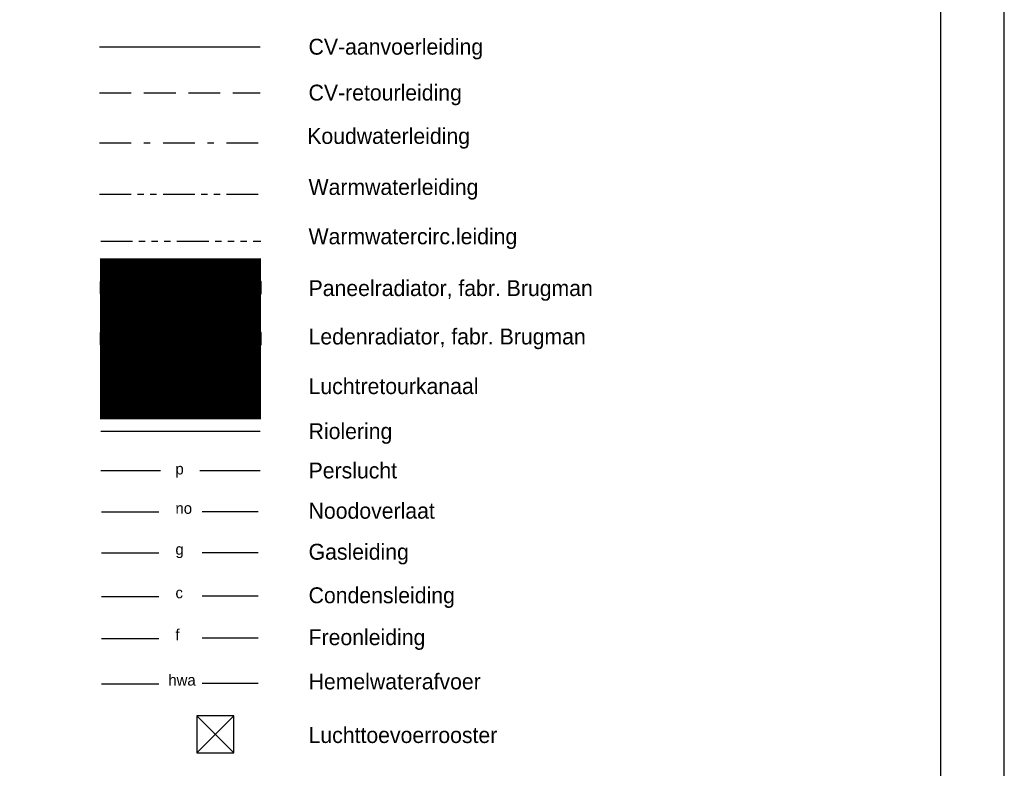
# Model space of a CAD drawing. Extents: x -39327 to 109237, y 358172 to 442272.
# Tile 87 of 96: x 93724 to 109237, y 389823 to 401617. Entities that reach past the tile are written whole.
import ezdxf

# ---------------------------------------------------------------- set-up
doc = ezdxf.new("R2010")
doc.units = 0
doc.header["$LTSCALE"] = 100
for name, pattern in [('2322107', [2000, 1000, 1000]), ('2322108', [7, 5, -2]), ('2322109', [10, 5, -2, 1, -2]), ('2322110', [10, 5, -1, 1, -1, 1, -1]), ('2322111', [12, 5, -1, 1, -1, 1, -1, 1, -1]), ('2322121', [2000, 1000, 1000]), ('2322122', [47, 40, -7]), ('2322131', [45, 40, -5]), ('DOT2', [1.25, 0, -1.25])]:
    doc.linetypes.add(name, pattern=pattern)
doc.layers.get('0').update_dxf_attribs({"linetype": 'CONTINUOUS'})
for name, color, linetype in [('00KAD025', 2, 'CONTINUOUS'), ('00KAD070', 5, 'CONTINUOUS'), ('WL522---', 4, 'CONTINUOUS'), ('WL523---', 4, 'CONTINUOUS'), ('WL532---', 1, 'CONTINUOUS'), ('WL5327--', 4, 'CONTINUOUS'), ('WL561---', 4, 'CONTINUOUS'), ('WL561---_AANVOER', 4, 'CONTINUOUS'), ('WL561---_RETOUR', 4, 'CONTINUOUS'), ('WL570---', 3, 'CONTINUOUS'), ('WL570---_RETOUR', 3, 'CONTINUOUS'), ('WL570---_TOEVOER', 3, 'CONTINUOUS'), ('WM521---', 1, 'CONTINUOUS'), ('WM561---', 1, 'CONTINUOUS')]:
    doc.layers.add(name, color=color, linetype=linetype)
doc.styles.add('BURO-018', font='BUROFONT.shx', dxfattribs={"height": 180})
doc.styles.add('BURO-025', font='BUROFONT.shx', dxfattribs={"height": 250})

# ---------------------------------------------------------------- blocks, each defined once
blk = doc.blocks.new('2322401')
at = {"color": 0, "linetype": 'CONTINUOUS'}
for p, q in [((-0.5, 0.5, 1), (-0.5, 0.5)), ((-0.5, 0.5, 1), (-0.5, -0.5, 1)), ((0.5, 0.5, 1), (-0.5, 0.5, 1)), ((0.5, 0.5), (-0.5, 0.5)), ((-0.5, 0.5), (-0.5, -0.5)), ((0.5, 0.5, 1), (0.5, 0.5)), ((0.5, -0.5, 1), (0.5, 0.5, 1)), ((0.5, -0.5), (0.5, 0.5)), ((-0.5, -0.5, 1), (-0.5, -0.5)), ((-0.5, -0.5, 1), (0.5, -0.5, 1)), ((-0.5, -0.5), (0.5, -0.5)), ((0.5, -0.5, 1), (0.5, -0.5))]:
    blk.add_line(p, q, dxfattribs=at)
blk = doc.blocks.new('CVHATCH4')
at = {"color": 0, "linetype": 'DOT2'}
blk.add_lwpolyline([(-0.5, 0, 1, 1, 0), (0.5, 0, 1, 1, 0)], format="xyseb", dxfattribs=at)
blk = doc.blocks.new('CVHATCH1')
at = {"color": 0, "linetype": 'CONTINUOUS'}
blk.add_solid([(-0.5, -0.5), (0.5, -0.5), (-0.5, 0.5), (0.5, 0.5)], dxfattribs=at)
blk = doc.blocks.new('LU-ORNAM-12C12C00')
at = {"color": 0, "linetype": 'CONTINUOUS'}
for p, q in [((150, 150), (-150, 150)), ((-150, 150), (-150, -150)), ((150, -150), (150, 150)), ((-150, -150), (150, -150))]:
    blk.add_line(p, q, dxfattribs=at)

msp = doc.modelspace()

# ---------------------------------------------------------------- linework, layer by layer
at = {"layer": '00KAD025', "linetype": 'CONTINUOUS'}
msp.add_line((109237.4, 358171.9), (109237.4, 442271.9), dxfattribs=at)
at = {"layer": '00KAD070', "linetype": 'CONTINUOUS'}
msp.add_line((108237.4, 359171.9), (108237.4, 441271.9), dxfattribs=at)
at = {"layer": 'WL522---', "linetype": '2322121'}
for p, q in [((95003, 395133.7), (97512.9, 395133.7)), ((95003, 394514.1), (95943.5, 394514.1)), ((96563.4, 394514.1), (97512.9, 394514.1))]:
    msp.add_line(p, q, dxfattribs=at)
at = {"layer": 'WL523---', "linetype": '2322122'}
for p, q in [((95012.2, 393862.4), (95917.8, 393862.4)), ((96600.5, 393870.5), (97484, 393870.5)), ((95012.2, 392531.1), (95917.8, 392531.1)), ((96600.5, 392539.3), (97484, 392539.3)), ((95012.2, 391870), (95917.8, 391870)), ((96600.5, 391878.1), (97484, 391878.1)), ((95012.2, 391155.3), (95917.8, 391155.3)), ((96600.5, 391163.4), (97484, 391163.4))]:
    msp.add_line(p, q, dxfattribs=at)
at = {"layer": 'WL523---', "color": 3, "linetype": '2322122'}
for p, q in [((95012.2, 393216.5), (95917.8, 393216.5)), ((96600.5, 393224.7), (97484, 393224.7))]:
    msp.add_line(p, q, dxfattribs=at)
at = {"layer": 'WL532---', "linetype": '2322109'}
msp.add_line((94982.4, 399675.2), (97509, 399675.2), dxfattribs=at)
at = {"layer": 'WL532---', "linetype": '2322110'}
msp.add_line((94982.4, 398869.2), (97547.9, 398869.2), dxfattribs=at)
at = {"layer": 'WL5327--', "linetype": '2322111'}
msp.add_line((95002.1, 398128.5), (97521.4, 398128.5), dxfattribs=at)
at = {"layer": 'WL561---_AANVOER', "linetype": '2322107'}
msp.add_line((94982.4, 401190.2), (97512.4, 401190.2), dxfattribs=at)
at = {"layer": 'WL561---_RETOUR', "linetype": '2322108'}
msp.add_line((94982.4, 400467.4), (97512.4, 400467.4), dxfattribs=at)
at = {"layer": 'WL570---'}
for p, q in [((96515.2, 390065.9), (97100.2, 390650.9)), ((97100.2, 390065.9), (96515.2, 390650.9))]:
    msp.add_line(p, q, dxfattribs=at)
at = {"layer": 'WL570---_TOEVOER', "color": 6, "linetype": '2322108'}
msp.add_line((95023, 395816.3), (97512.9, 395816.3), dxfattribs=at)

# ---------------------------------------------------------------- block references
at = {"layer": 'WL561---', "xscale": 2535, "yscale": 195}
for name, p, zscale in [('CVHATCH4', (96259.5, 396591.1, 234), 2535), ('2322401', (96259.5, 397393.9, 234), 1170), ('CVHATCH1', (96259.5, 397393.9, 234), 2535), ('2322401', (96259.5, 396591.1, 234), 1170)]:
    msp.add_blockref(name, p, dxfattribs=dict(at, zscale=zscale))
at = {"layer": 'WL570---_RETOUR', "linetype": '2322131', "xscale": 1.95, "yscale": 1.95, "zscale": 1.95}
msp.add_blockref('LU-ORNAM-12C12C00', (96807.7, 390358.4), dxfattribs=at)

# ---------------------------------------------------------------- texts
at = {"layer": 'WM521---', "color": 2, "style": 'BURO-025'}
for s, p in [('CV-aanvoerleiding', (98275.8, 401066.7)), ('CV-retourleiding', (98275.8, 400344)), ('Koudwaterleiding', (98254.7, 399660.8)), ('Warmwaterleiding', (98275.8, 398856.6)), ('Warmwatercirc.leiding', (98275.8, 398079)), ('Paneelradiator, fabr. Brugman ', (98275.8, 397263.5)), ('Ledenradiator, fabr. Brugman ', (98275.8, 396500.8)), ('Luchtretourkanaal', (98276.3, 395719.1)), ('Riolering', (98276.3, 395010.2)), ('Perslucht', (98276.3, 394390.7)), ('Noodoverlaat', (98276.3, 393755.8)), ('Gasleiding', (98276.3, 393110)), ('Condensleiding', (98276.3, 392424.6)), ('Freonleiding', (98276.3, 391763.4)), ('Hemelwaterafvoer', (98276.3, 391066.1)), ('Luchttoevoerrooster', (98275.8, 390222.1))]:
    msp.add_text(s, height=250, dxfattribs=at).set_placement(p)
at = {"layer": 'WM561---', "color": 1, "linetype": '2322121', "style": 'BURO-018'}
for s, p in [('p', (96178.9, 394452.6)), ('no', (96178.9, 393833)), ('g', (96178.9, 393187.2)), ('c', (96178.9, 392501.8)), ('f', (96178.9, 391840.6)), ('hwa', (96066.7, 391125.9))]:
    msp.add_text(s, height=175.5, dxfattribs=at).set_placement(p)

doc.saveas('drawing.dxf')
